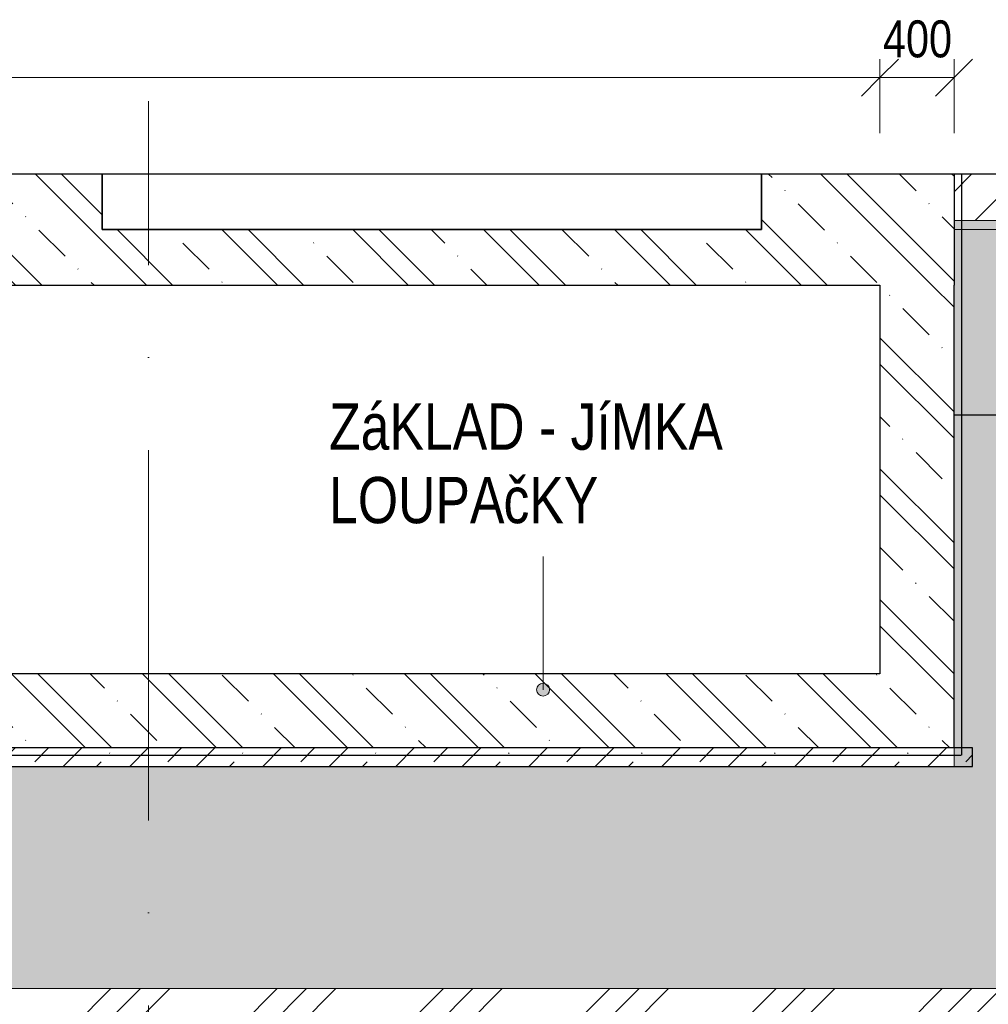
# Model space of a CAD drawing. Header units: millimetres. Extents: x 7561 to 278966, y -17625 to 5584.
# Tile 28 of 34: x 270444 to 275676, y -4485 to 834. Entities that reach past the tile are written whole.
import ezdxf

# ---------------------------------------------------------------- set-up
doc = ezdxf.new("R2010")
doc.units = ezdxf.units.MM
for name, pattern in [('A_CARA_15', [7.6, 5, -1.3, 0, -1.3]), ('B_CARA_05', [4, 3, -1]), ('Čerchovaná 10mm', [1800, 1000, -400, 0, -400]), ('Čerchovaná 20mm', [3000, 2000, -500, 0, -500])]:
    doc.linetypes.add(name, pattern=pattern)
for name, color, linetype, lineweight in [('CA_KOTY', 3, 'Continuous', 9), ('CA_KOTY-100', 3, 'Continuous', 9), ('CA_NEVHRA_5', 1, 'B_CARA_05', 25), ('CA_OSY', 5, 'A_CARA_15', 9), ('CA_PODLAHA', 1, 'Continuous', 25), ('CA_PODLAHA25', 7, 'Continuous', 13), ('CA_REZY', 1, 'Continuous', 25), ('CA_SRAFY', 9, 'Continuous', 25), ('CA_TEXT25', 7, 'Continuous', 9), ('CA_ZAKLADY5', 1, 'Continuous', 25), ('Terénní útvar', 7, 'Continuous', 13), ('Vzor v řezu', 7, 'Continuous', 13)]:
    doc.layers.add(name, color=color, linetype=linetype, lineweight=lineweight)
doc.styles.add('Arial', font='arial.ttf', dxfattribs={"width": 0.8, "height": 200})
doc.styles.add('Arial_2', font='arial.ttf', dxfattribs={"width": 0.8, "height": 250})
doc.dimstyles.new('HP_Přímá_-_2_mm_Ariel_1-100', dxfattribs={"dimscale": 304.8, "dimtxt": 204.05188, "dimasz": 0.656168, "dimexe": 0.328084, "dimexo": 0.0625, "dimgap": 0.164042, "dimtad": 1, "dimdec": 0, "dimzin": 0, "dimdsep": 46, "dimtxsty": 'Arial', "dimblk1": 'OBLIQUE', "dimblk2": 'OBLIQUE', "dimsah": 1, "dimcen": 0.09, "dimazin": 0, "dimtfac": 1, "dimtdec": 4, "dimtix": 1, "dimtmove": 0, "dimatfit": 3, "dimfxl": 0.984252, "dimfxlon": 1, "dimtvp": 1, "dimtolj": 1, "dimtzin": 0, "dimarcsym": 2})
pattern_1 = [(50, (271962.1, 6344.4), (728.737, -63.756), [76.2, -838.2]), (355, (271962.1, 6344.4), (-140.97, 764.228), [60.96, -670.56]), (100.451, (272022.8, 6339.1), (587.77, 700.467), [64.76, -712.36]), (46.184, (271962.1, 6547.6), (1084.316, -168.17), [114.3, -1257.3]), (96.636, (272052.5, 6533.6), (949.61, 989.71), [97.14, -1068.54]), (351.184, (271962.1, 6547.6), (949.62, 989.7), [91.44, -1005.84]), (21, (272063.7, 6496.8), (606.458, -409.06), [76.2, -838.2]), (326, (272063.7, 6496.8), (247.21, 736.753), [60.96, -670.56]), (71.451, (272114.24, 6462.7), (853.668, 327.685), [64.76, -712.36]), (37.5, (271962.1, 6344.4), (12.3547, 338.22), [33.528, -628.904, 33.528, -647.192, -673.1]), (37.5, (271962.1, 6344.4), (12.3547, 338.22), [-1343.152, 33.528, -639.572]), (7.5, (271962.1, 6344.4), (267.279, 400.722), [33.528, -354.584, 33.528, -613.664, -256.54]), (7.5, (271962.1, 6344.4), (267.279, 400.722), [-1035.304, 33.528, -223.012]), (327.5, (271735.53, 6344.4), (542.3633, -22.9153), [33.528, -220.472, 33.528, -1810.512]), (327.5, (271735.53, 6344.4), (542.3633, -22.9153), [-287.528, -758.952, 33.528, -1018.032]), (317.5, (271633.93, 6344.4), (592.517, 101.707), [33.528, -296.672, 33.528, -492.76, -746.76]), (317.5, (271633.93, 6344.4), (592.517, 101.707), [-856.488, 33.528, -713.232])]
pattern_2 = [(135, (271962.1, 6344.4), (-353.553, -353.553), []), (135, (272103.5, 6344.4), (-353.553, -353.553), []), (135, (272386.36, 6344.4), (-494.975, -212.132), [200, -100, 3.353, -96.647])]
pattern_3 = [(45, (271962.1, 6344.4), (-179.605, 179.605), []), (45, (272141.7, 6344.4), (-89.8026, 269.4077), [127, -63.5, 3.353, -60.147])]

# ---------------------------------------------------------------- blocks, each defined once
blk = doc.blocks.new('DIMBLOCK170-Řez A13')
at = {"layer": 'CA_KOTY-100'}
for p, q in [((265190.7, 521), (265290.7, 621)), ((265190.7, 521), (265190.7, 621)), ((275090.7, 521), (275190.7, 621)), ((275090.7, 521), (275090.7, 621)), ((265190.7, 521), (265090.7, 421)), ((265190.7, 521), (275090.7, 521)), ((265190.7, 521), (265190.7, 221)), ((275090.7, 521), (274990.7, 421)), ((275090.7, 521), (275090.7, 221))]:
    blk.add_line(p, q, dxfattribs=at)
at = {"layer": 'CA_KOTY-100', "color": 0, "insert": (269895.8, 830.6), "char_height": 200, "width": 587.669, "attachment_point": 1, "line_spacing_factor": 0.941778, "style": 'Arial'}
blk.add_mtext('9900', dxfattribs=at)
blk = doc.blocks.new('_Oblique')
at = {"color": 0, "linetype": 'ByBlock', "lineweight": -2}
blk.add_line((-0.5, -0.5), (0.5, 0.5), dxfattribs=at)
blk = doc.blocks.new('DIMBLOCK171-Řez A13')
at = {"layer": 'CA_KOTY-100'}
for p, q in [((275090.7, 521), (275190.7, 621)), ((275090.7, 521), (275090.7, 621)), ((275490.7, 521), (275590.7, 621)), ((275490.7, 521), (275490.7, 621)), ((275090.7, 521), (274990.7, 421)), ((275090.7, 521), (275490.7, 521)), ((275090.7, 521), (275090.7, 221)), ((275490.7, 521), (275390.7, 421)), ((275490.7, 521), (275490.7, 221))]:
    blk.add_line(p, q, dxfattribs=at)
at = {"layer": 'CA_KOTY-100', "color": 0, "insert": (275107, 830.6), "char_height": 200, "width": 440.752, "attachment_point": 1, "line_spacing_factor": 0.941778, "style": 'Arial'}
blk.add_mtext('400', dxfattribs=at)

msp = doc.modelspace()

# ---------------------------------------------------------------- hatches: boundary and pattern name
at = {"layer": 'CA_SRAFY', "lineweight": 9}
h = msp.add_hatch(dxfattribs=at)
h.set_pattern_fill('FP_75', color=256, style=0, pattern_type=2)
h.set_pattern_definition([(45, (271962.1, 6344.4), (-269.408, 269.408), []), (45, (272231.5, 6344.4), (-269.408, 269.408), [190.5, -95.25])])
h.paths.add_polyline_path([(275490.7, -250), (278297.2, -250), (278297.2, 0), (275490.7, 0)])
h.paths.add_polyline_path([(261181.3, -250), (264790.7, -250), (264790.7, 0), (261181.3, 0), (261181.3, -118.1)])
h = msp.add_hatch(dxfattribs=at)
h.set_pattern_fill('FP_77', color=256, style=0, pattern_type=2)
h.set_pattern_definition(pattern_2)
h.paths.add_polyline_path([(275490.7, -600), (275490.7, 0), (274450.7, 0), (274450.7, -300), (270890.7, -300), (270890.7, 0), (269190.7, 0), (269190.7, -600), (275090.7, -600)])
h = msp.add_hatch(dxfattribs=at)
h.set_pattern_fill('FP_74', color=256, style=0, pattern_type=2)
h.set_pattern_definition(pattern_1)
h.paths.add_polyline_path([(275490.7, -300), (278297.2, -300), (278297.2, -250), (275490.7, -250)])
h.paths.add_polyline_path([(261181.3, -300), (264790.7, -300), (264790.7, -250), (261181.3, -250), (261181.3, -273.6)])
h = msp.add_hatch(dxfattribs=at)
h.set_pattern_fill('FP_74', color=256, style=0, pattern_type=2)
h.set_pattern_definition(pattern_1)
h.paths.add_polyline_path([(278297.2, -1300), (278297.2, -300), (275490.7, -300), (275490.7, -1300)])
h.paths.add_polyline_path([(264790.7, -1300), (264790.7, -300), (261181.3, -300), (261181.3, -1300), (263320.8, -1300)])
h = msp.add_hatch(dxfattribs=at)
h.set_pattern_fill('FP_77', color=256, style=0, pattern_type=2)
h.set_pattern_definition(pattern_2)
h.paths.add_polyline_path([(275490.7, -600), (275090.7, -600), (275090.7, -2700), (275490.7, -2700)])
h = msp.add_hatch(dxfattribs=at)
h.set_pattern_fill('FP_77', color=256, style=0, pattern_type=2)
h.set_pattern_definition(pattern_2)
h.paths.add_polyline_path([(275490.7, -3100), (275490.7, -2700), (264790.7, -2700), (264790.7, -3100), (269739.3, -3100)])
h = msp.add_hatch(dxfattribs=at)
h.set_pattern_fill('FP_78', color=256, style=0, pattern_type=2)
h.set_pattern_definition(pattern_3)
h.paths.add_polyline_path([(269739.3, -3200), (275590.7, -3200), (275590.7, -3100), (264690.7, -3100), (264690.7, -3200), (265460.3, -3200)])
h = msp.add_hatch(dxfattribs=at)
h.set_pattern_fill('FP_78', color=256, style=0, pattern_type=2)
h.set_pattern_definition(pattern_3)
h.paths.add_polyline_path([(269739.3, -3200), (275590.7, -3200), (275590.7, -3100), (264690.7, -3100), (264690.7, -3200), (265460.3, -3200)])
at = {"layer": 'CA_TEXT25'}
h = msp.add_hatch(color=256, dxfattribs=at)
edge = h.paths.add_edge_path()
edge.add_arc((273271.3, -2785.5), 35, 0, 360)
at = {"layer": 'Terénní útvar', "lineweight": 9}
h = msp.add_hatch(dxfattribs=at)
h.set_pattern_fill('FP_74', color=250, style=0, pattern_type=2)
h.set_pattern_definition(pattern_1)
h.paths.add_polyline_path([(265460.3, -4400), (276090.7, -4400), (277823, -1300), (275490.7, -1300), (275490.7, -3200), (264790.7, -3200), (264790.7, -1300), (262367.2, -1300), (264190.7, -4400)])
at = {"layer": 'Vzor v řezu', "lineweight": 9}
h = msp.add_hatch(dxfattribs=at)
h.set_pattern_fill('FP_76', color=250, style=0, pattern_type=2)
h.set_pattern_definition([(45, (271962.1, 6344.4), (-449.013, 449.013), []), (45, (272120.85, 6344.4), (0, 898.026), []), (45, (271803.35, 6344.4), (0, 898.026), [])])
h.paths.add_polyline_path([(265460.3, -5549.5), (278297.2, -5549.5), (278297.2, -1300), (277823, -1300), (276090.7, -4400), (264190.7, -4400), (262367.2, -1300), (261181.3, -1300), (261181.3, -5549.5), (262321.9, -5549.5)])

# ---------------------------------------------------------------- linework, layer by layer
at = {"layer": 'CA_NEVHRA_5'}
for p in [(275530.7, 0), (264750.7, -3140)]:
    msp.add_line(p, (275530.7, -3140), dxfattribs=at)
at = {"layer": 'CA_OSY', "linetype": 'Čerchovaná 20mm'}
msp.add_line((271140.6, -6491.7), (271140.6, 394.7), dxfattribs=at)
at = {"layer": 'CA_OSY', "linetype": 'Čerchovaná 10mm'}
msp.add_line((260532.4, 0), (278772.3, 0), dxfattribs=at)
at = {"layer": 'CA_PODLAHA'}
for p, q in [((278297.2, 0), (275490.7, 0)), ((275490.7, 0), (275490.7, -600)), ((275490.7, -1300), (278297.2, -1300)), ((275590.7, -3100), (264690.7, -3100)), ((275590.7, -3200), (275590.7, -3100)), ((264690.7, -3200), (275590.7, -3200))]:
    msp.add_line(p, q, dxfattribs=at)
at = {"layer": 'CA_PODLAHA25'}
for p, q in [((278297.2, -250), (275490.7, -250)), ((278297.2, -300), (275490.7, -300))]:
    msp.add_line(p, q, dxfattribs=at)
at = {"layer": 'CA_REZY'}
for p, q in [((275090.7, -600), (275090.7, -2700)), ((275490.7, -2700), (275490.7, -600))]:
    msp.add_line(p, q, dxfattribs=at)
at = {"layer": 'CA_TEXT25', "color": 250}
msp.add_line((273271.3, -2785.5), (273271.3, -2065.7), dxfattribs=at)
msp.add_circle((273271.3, -2785.5), 35, dxfattribs=at)
at = {"layer": 'CA_ZAKLADY5'}
for p, q in [((270890.7, 0), (269190.7, 0)), ((270890.7, -300), (270890.7, 0)), ((274450.7, 0), (270890.7, 0)), ((270890.7, 0), (270890.7, -300)), ((275490.7, 0), (274450.7, 0)), ((274450.7, 0), (274450.7, -300)), ((274450.7, -300), (274450.7, 0)), ((275490.7, 0), (275490.7, 0)), ((274450.7, -300), (270890.7, -300)), ((270890.7, -300), (274450.7, -300)), ((269190.7, -600), (275090.7, -600)), ((275090.7, -2700), (265190.7, -2700)), ((275490.7, -3100), (275490.7, -2700))]:
    msp.add_line(p, q, dxfattribs=at)
at = {"layer": 'Terénní útvar'}
for p, q in [((277823, -1300), (275490.7, -1300)), ((275490.7, -1300), (275490.7, -3200)), ((275490.7, -3200), (264790.7, -3200)), ((276090.7, -4400), (264190.7, -4400)), ((264190.7, -4400), (276090.7, -4400))]:
    msp.add_line(p, q, dxfattribs=at)

# ---------------------------------------------------------------- dimensions: what is measured, and where the dimension line sits
at = {"layer": 'CA_KOTY'}
for base, p1, p2, override, picture, middle in [((275090.7, 521), (265190.7, 221), (275090.7, 221), {"dimpost": '<>', "dimfxl": 9899.999695}, 'DIMBLOCK170-Řez A13', (270140.7, 673.1)), ((275490.7, 521), (275090.7, 221), (275490.7, 221), {"dimpost": '<>', "dimfxl": 400}, 'DIMBLOCK171-Řez A13', (275290.7, 673.1))]:
    dim = msp.add_linear_dim(base=base, p1=p1, p2=p2, dimstyle='HP_Přímá_-_2_mm_Ariel_1-100', override=override, dxfattribs=at)
    dim.commit()
    dim.dimension.update_dxf_attribs({"geometry": picture, "text_midpoint": middle})

# ---------------------------------------------------------------- next in the draw order: texts
at = {"layer": 'CA_TEXT25', "char_height": 250, "attachment_point": 1, "style": 'Arial_2', "bg_fill": 3, "box_fill_scale": 1.25, "bg_fill_color": 256, "bg_fill_true_color": 13158600, "bg_fill_transparency": 0}
for s, insert, width in [('ZáKLAD - JíMKA ', (272115.5, -1239.2), 2706.497), ('LOUPA', (272115.5, -1636.1), 1141.603)]:
    msp.add_mtext(s, dxfattribs=dict(at, insert=insert, width=width))

# ---------------------------------------------------------------- next in the draw order: texts
at = {"layer": 'CA_TEXT25', "insert": (273057.4, -1636.1), "char_height": 250, "width": 692.658, "attachment_point": 1, "style": 'Arial_2', "bg_fill": 3, "box_fill_scale": 1.25, "bg_fill_color": 256, "bg_fill_true_color": 13158600, "bg_fill_transparency": 0}
msp.add_mtext('čKY', dxfattribs=at)

doc.saveas('drawing.dxf')
